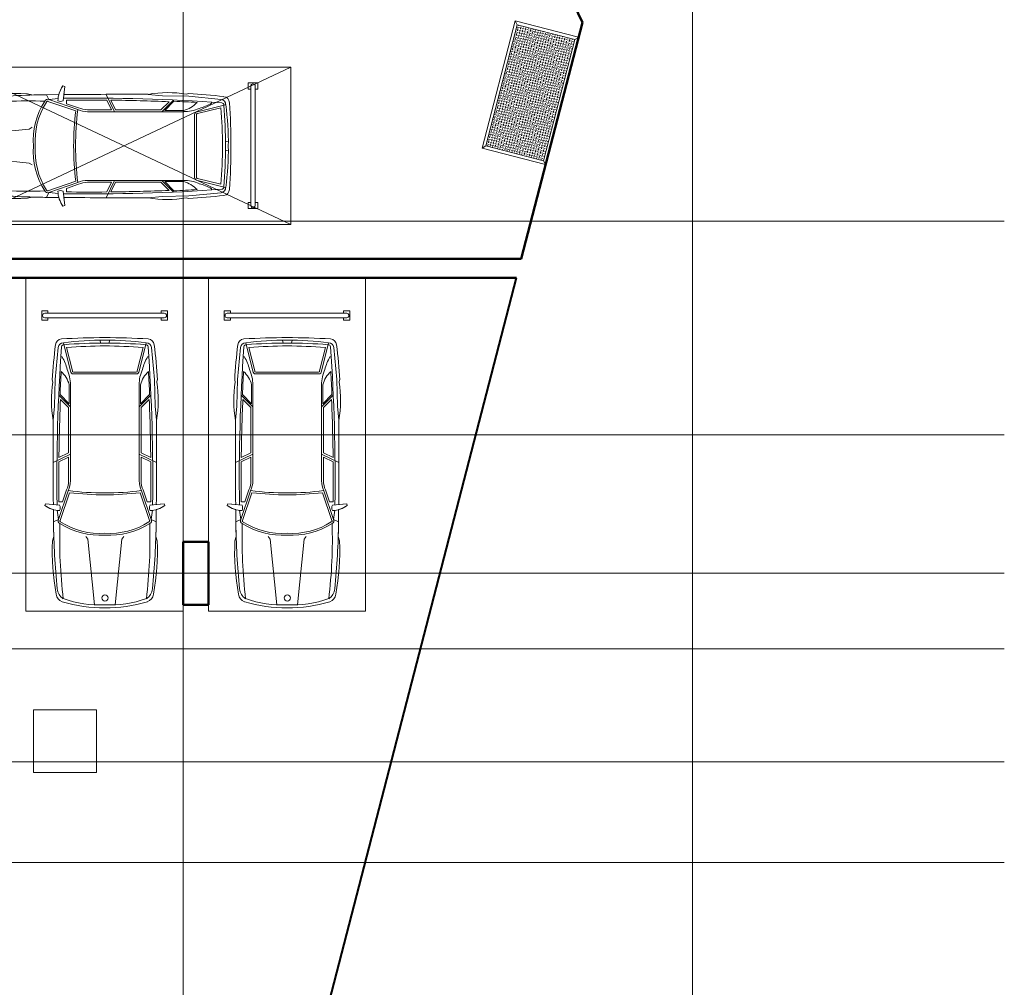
# Model space of a CAD drawing. Header units: millimetres. Extents: x 5617 to 102122, y -9330 to 63558.
# Tile 55 of 56: x 85617 to 101274, y 34514 to 49906. Entities that reach past the tile are written whole.
import ezdxf

# ---------------------------------------------------------------- set-up
doc = ezdxf.new("R2010")
doc.units = ezdxf.units.MM
doc.linetypes.add('ADSK_Линия сетки', pattern=[25, 20, -2.5, 0, -2.5])
doc.linetypes.add('Линия сетки', pattern=[25, 20, -2.5, 0, -2.5])
for name, color, linetype, lineweight in [('Каркас несущий', 7, 'Continuous', 18), ('Обобщенные модели', 7, 'Continuous', 18), ('Окна', 7, 'Continuous', 18), ('Оси', 7, 'Continuous', 9), ('Парковка', 7, 'Continuous', 18), ('Перекрытия', 7, 'Continuous', 18), ('Стены разрез', 7, 'Continuous', 40), ('Элементы узлов', 7, 'Continuous', 18)]:
    doc.layers.add(name, color=color, linetype=linetype, lineweight=lineweight)

# ---------------------------------------------------------------- blocks, each defined once
blk = doc.blocks.new('105_Приямок_C крышкой - 1000х2000-4589797-МКСС_LB02_-11_400__Кабельные конструкции_Лотки_4')
at = {"layer": 'Каркас несущий', "lineweight": 9, "true_color": 0xe4e4e4}
h = blk.add_hatch(dxfattribs=at)
h.set_pattern_fill('FP_3', color=254, style=0, pattern_type=2)
h.set_pattern_definition([(180, (-42.23, -380), (5e-14, 400), [40, -360]), (180, (-122.23, -380), (5e-14, 400), [40, -360]), (180, (-202.23, -380), (5e-14, 400), [40, -360]), (180, (-282.23, -380), (5e-14, 400), [40, -360]), (180, (-362.23, -380), (5e-14, 400), [37.766, -362.234]), (270, (-100, -360), (400, 2e-14), [40, -360]), (270, (-180, -360), (400, 2e-14), [40, -360]), (270, (-260, -360), (400, 2e-14), [40, -360]), (270, (-340, -360), (400, 2e-14), [40, -360]), (270, (-20, -360), (400, 2e-14), [40, -360]), (180, (0, -340), (5e-14, 400), [40, -360]), (180, (-80, -340), (5e-14, 400), [40, -360]), (180, (-160, -340), (5e-14, 400), [40, -360]), (180, (-240, -340), (5e-14, 400), [40, -360]), (180, (-320, -340), (5e-14, 400), [40, -360]), (270, (-57.77, -320), (400, 2e-14), [40, -360]), (270, (-137.77, -320), (400, 2e-14), [40, -360]), (270, (-217.77, -320), (400, 2e-14), [40, -360]), (270, (-297.77, -320), (400, 2e-14), [40, -360]), (270, (-377.77, -320), (400, 2e-14), [40, -360]), (180, (-42.23, -300), (5e-14, 400), [40, -360]), (180, (-122.23, -300), (5e-14, 400), [40, -360]), (180, (-202.23, -300), (5e-14, 400), [40, -360]), (180, (-282.23, -300), (5e-14, 400), [40, -360]), (180, (-362.23, -300), (5e-14, 400), [37.77, -362.23]), (270, (-100, -280), (400, 2e-14), [40, -360]), (270, (-180, -280), (400, 2e-14), [40, -360]), (270, (-260, -280), (400, 2e-14), [40, -360]), (270, (-340, -280), (400, 2e-14), [40, -360]), (270, (-20, -280), (400, 2e-14), [40, -360]), (180, (0, -260), (5e-14, 400), [40, -360]), (180, (-80, -260), (5e-14, 400), [40, -360]), (180, (-160, -260), (5e-14, 400), [40, -360]), (180, (-240, -260), (5e-14, 400), [40, -360]), (180, (-320, -260), (5e-14, 400), [40, -360]), (270, (-57.77, -240), (400, 2e-14), [40, -360]), (270, (-137.77, -240), (400, 2e-14), [40, -360]), (270, (-217.77, -240), (400, 2e-14), [40, -360]), (270, (-297.77, -240), (400, 2e-14), [40, -360]), (270, (-377.77, -240), (400, 2e-14), [40, -360]), (180, (-42.23, -220), (5e-14, 400), [40, -360]), (180, (-122.23, -220), (5e-14, 400), [40, -360]), (180, (-202.23, -220), (5e-14, 400), [40, -360]), (180, (-282.23, -220), (5e-14, 400), [40, -360]), (180, (-362.23, -220), (5e-14, 400), [37.77, -362.23]), (270, (-100, -200), (400, 2e-14), [40, -360]), (270, (-180, -200), (400, 2e-14), [40, -360]), (270, (-260, -200), (400, 2e-14), [40, -360]), (270, (-340, -200), (400, 2e-14), [40, -360]), (270, (-20, -200), (400, 2e-14), [40, -360]), (180, (0, -180), (5e-14, 400), [40, -360]), (180, (-80, -180), (5e-14, 400), [40, -360]), (180, (-160, -180), (5e-14, 400), [40, -360]), (180, (-240, -180), (5e-14, 400), [40, -360]), (180, (-320, -180), (5e-14, 400), [40, -360]), (270, (-57.77, -160), (400, 2e-14), [40, -360]), (270, (-137.77, -160), (400, 2e-14), [40, -360]), (270, (-217.77, -160), (400, 2e-14), [40, -360]), (270, (-297.77, -160), (400, 2e-14), [40, -360]), (270, (-377.77, -160), (400, 2e-14), [40, -360]), (180, (-42.23, -140), (5e-14, 400), [40, -360]), (180, (-122.23, -140), (5e-14, 400), [40, -360]), (180, (-202.23, -140), (5e-14, 400), [40, -360]), (180, (-282.23, -140), (5e-14, 400), [40, -360]), (180, (-362.23, -140), (5e-14, 400), [37.77, -362.23]), (270, (-100, -120), (400, 2e-14), [40, -360]), (270, (-180, -120), (400, 2e-14), [40, -360]), (270, (-260, -120), (400, 2e-14), [40, -360]), (270, (-340, -120), (400, 2e-14), [40, -360]), (270, (-20, -120), (400, 2e-14), [40, -360]), (180, (0, -100), (5e-14, 400), [40, -360]), (180, (-80, -100), (5e-14, 400), [40, -360]), (180, (-160, -100), (5e-14, 400), [40, -360]), (180, (-240, -100), (5e-14, 400), [40, -360]), (180, (-320, -100), (5e-14, 400), [40, -360]), (270, (-57.77, -80), (400, 2e-14), [40, -360]), (270, (-137.77, -80), (400, 2e-14), [40, -360]), (270, (-217.77, -80), (400, 2e-14), [40, -360]), (270, (-297.77, -80), (400, 2e-14), [40, -360]), (270, (-377.77, -80), (400, 2e-14), [40, -360]), (180, (-42.23, -60), (5e-14, 400), [40, -360]), (180, (-122.23, -60), (5e-14, 400), [40, -360]), (180, (-202.23, -60), (5e-14, 400), [40, -360]), (180, (-282.23, -60), (5e-14, 400), [40, -360]), (180, (-362.23, -60), (5e-14, 400), [37.77, -362.23]), (270, (-100, -40), (400, 2e-14), [40, -360]), (270, (-180, -40), (400, 2e-14), [40, -360]), (270, (-260, -40), (400, 2e-14), [40, -360]), (270, (-340, -40), (400, 2e-14), [40, -360]), (270, (-20, -40), (400, 2e-14), [40, -360]), (180, (0, -20), (5e-14, 400), [40, -360]), (180, (-80, -20), (5e-14, 400), [40, -360]), (180, (-160, -20), (5e-14, 400), [40, -360]), (180, (-240, -20), (5e-14, 400), [40, -360]), (180, (-320, -20), (5e-14, 400), [40, -360]), (270, (-57.77, 0), (400, 2e-14), [40, -360]), (270, (-137.77, 0), (400, 2e-14), [40, -360]), (270, (-217.77, 0), (400, 2e-14), [40, -360]), (270, (-297.77, 0), (400, 2e-14), [40, -360]), (270, (-377.77, 0), (400, 2e-14), [40, -360])])
h.paths.add_polyline_path([(995, 472.5), (-995, 472.5), (-995, -472.5), (995, -472.5), (995, 106.9)])
at = {"layer": 'Каркас несущий', "color": 254, "true_color": 0xcccccc}
for p, q in [((-995, 472.5), (-1043, 520.5)), ((995, 472.5), (1043, 520.5)), ((-995, -472.5), (-1045, -522.5)), ((995, -472.5), (1045, -522.5))]:
    blk.add_line(p, q, dxfattribs=at)
at = {"layer": 'Каркас несущий', "color": 254, "lineweight": 9, "true_color": 0xcccccc}
for p, q in [((995, 472.5), (-995, 472.5)), ((-995, 472.5), (-995, -472.5)), ((995, -472.5), (995, 472.5)), ((-995, -472.5), (995, -472.5))]:
    blk.add_line(p, q, dxfattribs=at)
at = {"layer": 'Окна', "color": 254, "true_color": 0xcccccc}
for p, q in [((-1045, -522.5), (-1045, 520.5)), ((995, 472.5), (-995, 472.5)), ((-995, 472.5), (-995, -472.5)), ((995, 472.5), (995, -472.5)), ((1045, 520.5), (1045, -522.5)), ((1045, -522.5), (-1045, -522.5)), ((-995, -472.5), (995, -472.5))]:
    blk.add_line(p, q, dxfattribs=at)
blk = doc.blocks.new('105_Приямок_C крышкой - 1000x1000-4589793-МКСС_LB02_-11_400__Кабельные конструкции_Лотки_4')
at = {"layer": 'Обобщенные модели', "color": 254, "true_color": 0xcccccc}
for p, q in [((-500, -500), (-500, 500)), ((-500, 500), (500, 500)), ((500, 500), (500, -500)), ((500, -500), (-500, -500))]:
    blk.add_line(p, q, dxfattribs=at)
blk = doc.blocks.new('199_Парковочные места 3 класса и МГН - Средний класс-V26-МКСС_LB02_-11_400__Кабельные конструкции_Лотки_4')
at = {"layer": 'Парковка', "color": 254, "true_color": 0xcccccc}
for p, q in [((2500, 5300), (0, 5300)), ((0, 5300), (0, 0)), ((2500, 0), (2500, 5300)), ((250, 4775), (350, 4775)), ((250, 4625), (250, 4775)), ((300, 4735), (2200, 4735)), ((350, 4735), (350, 4775)), ((2150, 4735), (2150, 4775)), ((2150, 4775), (2250, 4775)), ((2250, 4625), (2250, 4775)), ((250, 4625), (350, 4625)), ((300, 4665), (2200, 4665)), ((350, 4625), (350, 4665)), ((2150, 4625), (2150, 4665)), ((2150, 4625), (2250, 4625)), ((0, 0), (2500, 0))]:
    blk.add_line(p, q, dxfattribs=at)
for centre, start, end in [((300, 4700), 90, 270), ((2200, 4700), 270, 90)]:
    blk.add_arc(centre, 35, start, end, dxfattribs=at)
at = {"layer": 'Элементы узлов', "color": 254, "true_color": 0xcccccc}
for p, q in [((708, 3817), (596, 4265)), ((1188, 4261), (1177, 4307)), ((1320, 4261), (1331, 4307)), ((1800, 3817), (1912, 4265)), ((512, 4192), (463, 3682)), ((738, 3820), (646, 4189)), ((1770, 3820), (1862, 4189)), ((1996, 4192), (2045, 3682)), ((574, 4042), (555, 4042)), ((1933, 4042), (1953, 4042)), ((1254, 3801), (754, 3801)), ((1254, 3771), (754, 3771)), ((1254, 3801), (1754, 3801)), ((1254, 3771), (1754, 3771)), ((419, 3676), (428, 3642)), ((428, 3642), (419, 3676)), ((463, 3682), (453, 3260)), ((2045, 3682), (2054, 3260)), ((2088, 3676), (2079, 3642)), ((2088, 3676), (2079, 3642)), ((688, 3297), (688, 3598)), ((708, 2069), (708, 3598)), ((1800, 2069), (1800, 3598)), ((1820, 3297), (1820, 3598)), ((708, 3249), (522, 3435)), ((688, 3297), (542, 3443)), ((678, 3237), (549, 3366)), ((1800, 3249), (1986, 3435)), ((1820, 3297), (1966, 3443)), ((1830, 3237), (1959, 3366)), ((453, 3260), (432, 3033)), ((678, 2516), (678, 3237)), ((1830, 2516), (1830, 3237)), ((2054, 3260), (2076, 3033)), ((678, 2516), (524, 2441)), ((1830, 2516), (1984, 2441)), ((708, 2497), (432, 2363)), ((678, 2449), (523, 2374)), ((678, 2069), (678, 2449)), ((1800, 2497), (2076, 2363)), ((1830, 2069), (1830, 2449)), ((1830, 2449), (1984, 2374)), ((515, 1453), (673, 1914)), ((543, 1440), (693, 1881)), ((580, 1736), (645, 1925)), ((1965, 1440), (1814, 1881)), ((1992, 1453), (1835, 1914)), ((1927, 1736), (1863, 1925)), ((580, 1736), (525, 1736)), ((1927, 1736), (1983, 1736)), ((298, 1678), (308, 1707)), ((298, 1678), (308, 1707)), ((308, 1707), (536, 1683)), ((308, 1707), (435, 1693)), ((436, 1612), (438, 1418)), ((438, 1418), (436, 1612)), ((515, 1453), (497, 1605)), ((2200, 1707), (1972, 1683)), ((1992, 1453), (2011, 1605)), ((2072, 1612), (2070, 1418)), ((2072, 1612), (2070, 1418)), ((2072, 1693), (2200, 1707)), ((2210, 1678), (2200, 1707)), ((2200, 1707), (2210, 1678)), ((515, 1453), (438, 1418)), ((1992, 1453), (2070, 1418)), ((422, 1114), (442, 1185)), ((422, 1114), (442, 1185)), ((953, 1186), (984, 1142)), ((984, 1142), (1090, 99)), ((1524, 1142), (1418, 99)), ((1555, 1186), (1524, 1142)), ((2085, 1114), (2065, 1185)), ((2065, 1185), (2085, 1114))]:
    blk.add_line(p, q, dxfattribs=at)
blk.add_circle((1256, 208), 49.6, dxfattribs=at)
for centre, radius, start, end in [((9206, 3182), 8801, 173.1165, 176.7833), ((9206, 3182), 8801, 173.1165, 176.7833), ((571, 4224), 103, 93.6407, 173.1165), ((571, 4224), 103, 93.6407, 173.1165), ((593, 4184), 81.1, 87.5771, 174.3071), ((1250, -6442), 10791, 89.9787, 93.6407), ((1250, -6442), 10791, 89.9787, 93.6407), ((600, 4202), 33.8, 82.905, 175.9457), ((1185, 180), 4128, 89.0501, 98.2092), ((1254, -3792), 8054, 85.3719, 94.6281), ((1258, -6442), 10791, 86.3593, 90.0213), ((1258, -6442), 10791, 86.3593, 90.0213), ((1322, 180), 4128, 81.7908, 90.9499), ((1908, 4202), 33.8, 4.0543, 97.095), ((1915, 4184), 81.1, 5.6929, 92.4229), ((1937, 4224), 103, 6.8835, 86.3593), ((1937, 4224), 103, 6.8835, 86.3593), ((-6698, 3182), 8801, 3.2167, 6.8835), ((-6698, 3182), 8801, 3.2167, 6.8835), ((30000, 2118), 29508, 175.9457, 180.8366), ((1254, -2689), 6905, 84.9489, 95.0511), ((-27492, 2118), 29508, 359.1634, 4.0543), ((-103, 3648), 783, 14.4186, 30.1446), ((2611, 3648), 783, 149.8554, 165.5814), ((30000, 2118), 29488, 176.7104, 177.4243), ((270, 3492), 431, 14.2603, 47.5583), ((104, 3598), 603, 359.9999, 24.0001), ((754, 3817), 46.1, 180, 270), ((754, 3817), 16.1, 170.2127, 270), ((1754, 3817), 16.1, 270, 9.7873), ((1754, 3817), 46.1, 270, 360), ((2403, 3598), 603, 155.9999, 180.0001), ((2238, 3492), 431, 132.4417, 165.7397), ((-27492, 2118), 29488, 2.5757, 3.2896), ((2198, 3346), 1794, 170.5335, 190.0508), ((2198, 3346), 1794, 170.5335, 190.0508), ((310, 3346), 1794, 349.9492, 9.4665), ((310, 3346), 1794, 349.9492, 9.4665), ((30000, 2118), 29478, 177.5739, 179.3716), ((-27492, 2118), 29478, 0.6284, 2.4261), ((122295, 2694), 121864, 179.84038, 180.47042), ((122295, 2694), 121864, 179.84038, 180.47042), ((-119787, 2694), 121864, 359.52958, 0.15962), ((-119787, 2694), 121864, 359.52958, 0.15962), ((30000, 2118), 29478, 179.5021, 180.7418), ((-27492, 2118), 29478, 359.2582, 0.4979), ((308, 2078), 370, 335.614, 358.6829), ((308, 2078), 400, 335.8269, 358.7333), ((2200, 2078), 400, 181.2667, 204.1731), ((2200, 2078), 370, 181.3171, 204.386), ((1254, 6445), 4567, 262.6911, 277.3091), ((1254, 6445), 4597, 262.9967, 277.0036), ((546, 2020), 422, 234.0334, 268.6551), ((546, 2020), 422, 234.0334, 254.9198), ((444, 1640), 101, 335.1844, 24.8156), ((2064, 1640), 101, 155.1844, 204.8156), ((1962, 2020), 422, 271.3449, 305.9666), ((1962, 2020), 422, 285.0802, 305.9666), ((12318, 1543), 11881, 180.5997, 185.7413), ((12318, 1543), 11881, 180.5997, 181.7231), ((555, 1432), 44.9, 152.0765, 249.8627), ((555, 1432), 14.9, 145.3433, 249.8627), ((1172, 2380), 1145, 237.4377, 274.0864), ((1335, 2380), 1145, 265.9136, 302.7696), ((1953, 1432), 14.9, 280.8242, 34.6567), ((1953, 1432), 44.9, 290.1373, 27.9235), ((-9810, 1543), 11881, 354.2587, 359.4003), ((-9810, 1543), 11881, 358.2769, 359.4003), ((8358, 1141), 7822, 178.1805, 186.9391), ((1172, 2380), 1175, 237.4377, 273.9819), ((1335, 2380), 1175, 266.0181, 302.5623), ((-5850, 1141), 7822, 353.0609, 1.8195), ((3991, 937), 3573, 177.157, 190.805), ((3991, 937), 3573, 177.157, 190.805), ((-1483, 937), 3573, 349.195, 2.843), ((-1483, 937), 3573, 349.195, 2.843), ((710, 376), 215, 185.7413, 236.8444), ((1797, 376), 215, 303.1556, 354.2587), ((617, 279), 137, 184.9335, 253.1284), ((617, 279), 137, 184.9335, 253.1284), ((1178, 1869), 1772, 250.7131, 272.4464), ((1329, 1869), 1772, 267.5536, 289.2869), ((1890, 279), 137, 286.8716, 355.0665), ((1890, 279), 137, 286.8716, 355.0665), ((1254, 2377), 2329, 253.1284, 269.9999), ((1254, 2377), 2329, 253.1284, 269.9999), ((1254, 2377), 2329, 270.0001, 286.8716), ((1254, 2377), 2329, 270.0001, 286.8716)]:
    blk.add_arc(centre, radius, start, end, dxfattribs=at)
blk = doc.blocks.new('199_Парковочные места 3 класса и МГН - Средний класс-5604844-МКСС_LB02_-11_400__Кабельные конструкции_Лотки_4')
at = {"layer": 'Парковка', "color": 254, "true_color": 0xcccccc}
for p, q in [((0, 5300), (2500, 0)), ((0, 0), (2500, 5300)), ((2500, 5300), (0, 5300)), ((0, 5300), (0, 0)), ((2500, 0), (2500, 5300)), ((250, 4775), (350, 4775)), ((250, 4625), (250, 4775)), ((300, 4735), (2200, 4735)), ((350, 4735), (350, 4775)), ((2150, 4735), (2150, 4775)), ((2150, 4775), (2250, 4775)), ((2250, 4625), (2250, 4775)), ((250, 4625), (350, 4625)), ((300, 4665), (2200, 4665)), ((350, 4625), (350, 4665)), ((2150, 4625), (2150, 4665)), ((2150, 4625), (2250, 4625)), ((0, 0), (2500, 0))]:
    blk.add_line(p, q, dxfattribs=at)
for centre, start, end in [((300, 4700), 90, 270), ((2200, 4700), 270, 90)]:
    blk.add_arc(centre, 35, start, end, dxfattribs=at)
at = {"layer": 'Элементы узлов', "color": 254, "true_color": 0xcccccc}
for p, q in [((708, 3817), (596, 4265)), ((1188, 4261), (1177, 4307)), ((1320, 4261), (1331, 4307)), ((1800, 3817), (1912, 4265)), ((512, 4192), (463, 3682)), ((738, 3820), (646, 4189)), ((1770, 3820), (1862, 4189)), ((1996, 4192), (2045, 3682)), ((574, 4042), (555, 4042)), ((1933, 4042), (1953, 4042)), ((1254, 3801), (754, 3801)), ((1254, 3771), (754, 3771)), ((1254, 3801), (1754, 3801)), ((1254, 3771), (1754, 3771)), ((419, 3676), (428, 3642)), ((428, 3642), (419, 3676)), ((463, 3682), (453, 3260)), ((2045, 3682), (2054, 3260)), ((2088, 3676), (2079, 3642)), ((2088, 3676), (2079, 3642)), ((688, 3297), (688, 3598)), ((708, 2069), (708, 3598)), ((1800, 2069), (1800, 3598)), ((1820, 3297), (1820, 3598)), ((708, 3249), (522, 3435)), ((688, 3297), (542, 3443)), ((678, 3237), (549, 3366)), ((1800, 3249), (1986, 3435)), ((1820, 3297), (1966, 3443)), ((1830, 3237), (1959, 3366)), ((453, 3260), (432, 3033)), ((678, 2516), (678, 3237)), ((1830, 2516), (1830, 3237)), ((2054, 3260), (2076, 3033)), ((678, 2516), (524, 2441)), ((1830, 2516), (1984, 2441)), ((708, 2497), (432, 2363)), ((678, 2449), (523, 2374)), ((678, 2069), (678, 2449)), ((1800, 2497), (2076, 2363)), ((1830, 2069), (1830, 2449)), ((1830, 2449), (1984, 2374)), ((515, 1453), (673, 1914)), ((543, 1440), (693, 1881)), ((580, 1736), (645, 1925)), ((1965, 1440), (1814, 1881)), ((1992, 1453), (1835, 1914)), ((1927, 1736), (1863, 1925)), ((580, 1736), (525, 1736)), ((1927, 1736), (1983, 1736)), ((298, 1678), (308, 1707)), ((298, 1678), (308, 1707)), ((308, 1707), (536, 1683)), ((308, 1707), (435, 1693)), ((436, 1612), (438, 1418)), ((438, 1418), (436, 1612)), ((515, 1453), (497, 1605)), ((2200, 1707), (1972, 1683)), ((1992, 1453), (2011, 1605)), ((2072, 1612), (2070, 1418)), ((2072, 1612), (2070, 1418)), ((2072, 1693), (2200, 1707)), ((2210, 1678), (2200, 1707)), ((2200, 1707), (2210, 1678)), ((515, 1453), (438, 1418)), ((1992, 1453), (2070, 1418)), ((422, 1114), (442, 1185)), ((422, 1114), (442, 1185)), ((953, 1186), (984, 1142)), ((984, 1142), (1090, 99)), ((1524, 1142), (1418, 99)), ((1555, 1186), (1524, 1142)), ((2085, 1114), (2065, 1185)), ((2065, 1185), (2085, 1114))]:
    blk.add_line(p, q, dxfattribs=at)
blk.add_circle((1256, 208), 49.6, dxfattribs=at)
for centre, radius, start, end in [((9206, 3182), 8801, 173.1165, 176.7833), ((9206, 3182), 8801, 173.1165, 176.7833), ((571, 4224), 103, 93.6407, 173.1165), ((571, 4224), 103, 93.6407, 173.1165), ((593, 4184), 81.1, 87.5771, 174.3071), ((1250, -6442), 10791, 89.9787, 93.6407), ((1250, -6442), 10791, 89.9787, 93.6407), ((600, 4202), 33.8, 82.905, 175.9457), ((1185, 180), 4128, 89.0501, 98.2092), ((1254, -3792), 8054, 85.3719, 94.6281), ((1258, -6442), 10791, 86.3593, 90.0213), ((1258, -6442), 10791, 86.3593, 90.0213), ((1322, 180), 4128, 81.7908, 90.9499), ((1908, 4202), 33.8, 4.0543, 97.095), ((1915, 4184), 81.1, 5.6929, 92.4229), ((1937, 4224), 103, 6.8835, 86.3593), ((1937, 4224), 103, 6.8835, 86.3593), ((-6698, 3182), 8801, 3.2167, 6.8835), ((-6698, 3182), 8801, 3.2167, 6.8835), ((30000, 2118), 29508, 175.9457, 180.8366), ((1254, -2689), 6905, 84.9489, 95.0511), ((-27492, 2118), 29508, 359.1634, 4.0543), ((-103, 3648), 783, 14.4186, 30.1446), ((2611, 3648), 783, 149.8554, 165.5814), ((30000, 2118), 29488, 176.7104, 177.4243), ((270, 3492), 431, 14.2603, 47.5583), ((104, 3598), 603, 359.9999, 24.0001), ((754, 3817), 46.1, 180, 270), ((754, 3817), 16.1, 170.2127, 270), ((1754, 3817), 16.1, 270, 9.7873), ((1754, 3817), 46.1, 270, 360), ((2403, 3598), 603, 155.9999, 180.0001), ((2238, 3492), 431, 132.4417, 165.7397), ((-27492, 2118), 29488, 2.5757, 3.2896), ((2198, 3346), 1794, 170.5335, 190.0508), ((2198, 3346), 1794, 170.5335, 190.0508), ((310, 3346), 1794, 349.9492, 9.4665), ((310, 3346), 1794, 349.9492, 9.4665), ((30000, 2118), 29478, 177.5739, 179.3716), ((-27492, 2118), 29478, 0.6284, 2.4261), ((122295, 2694), 121864, 179.84038, 180.47042), ((122295, 2694), 121864, 179.84038, 180.47042), ((-119787, 2694), 121864, 359.52958, 0.15962), ((-119787, 2694), 121864, 359.52958, 0.15962), ((30000, 2118), 29478, 179.5021, 180.7418), ((-27492, 2118), 29478, 359.2582, 0.4979), ((308, 2078), 370, 335.614, 358.6829), ((308, 2078), 400, 335.8269, 358.7333), ((2200, 2078), 400, 181.2667, 204.1731), ((2200, 2078), 370, 181.3171, 204.386), ((1254, 6445), 4567, 262.6911, 277.3091), ((1254, 6445), 4597, 262.9967, 277.0036), ((546, 2020), 422, 234.0334, 268.6551), ((546, 2020), 422, 234.0334, 254.9198), ((444, 1640), 101, 335.1844, 24.8156), ((2064, 1640), 101, 155.1844, 204.8156), ((1962, 2020), 422, 271.3449, 305.9666), ((1962, 2020), 422, 285.0802, 305.9666), ((12318, 1543), 11881, 180.5997, 185.7413), ((12318, 1543), 11881, 180.5997, 181.7231), ((555, 1432), 44.9, 152.0765, 249.8627), ((555, 1432), 14.9, 145.3433, 249.8627), ((1172, 2380), 1145, 237.4377, 274.0864), ((1335, 2380), 1145, 265.9136, 302.7696), ((1953, 1432), 14.9, 280.8242, 34.6567), ((1953, 1432), 44.9, 290.1373, 27.9235), ((-9810, 1543), 11881, 354.2587, 359.4003), ((-9810, 1543), 11881, 358.2769, 359.4003), ((8358, 1141), 7822, 178.1805, 186.9391), ((1172, 2380), 1175, 237.4377, 273.9819), ((1335, 2380), 1175, 266.0181, 302.5623), ((-5850, 1141), 7822, 353.0609, 1.8195), ((3991, 937), 3573, 177.157, 190.805), ((3991, 937), 3573, 177.157, 190.805), ((-1483, 937), 3573, 349.195, 2.843), ((-1483, 937), 3573, 349.195, 2.843), ((710, 376), 215, 185.7413, 236.8444), ((1797, 376), 215, 303.1556, 354.2587), ((617, 279), 137, 184.9335, 253.1284), ((617, 279), 137, 184.9335, 253.1284), ((1178, 1869), 1772, 250.7131, 272.4464), ((1329, 1869), 1772, 267.5536, 289.2869), ((1890, 279), 137, 286.8716, 355.0665), ((1890, 279), 137, 286.8716, 355.0665), ((1254, 2377), 2329, 253.1284, 269.9999), ((1254, 2377), 2329, 253.1284, 269.9999), ((1254, 2377), 2329, 270.0001, 286.8716), ((1254, 2377), 2329, 270.0001, 286.8716)]:
    blk.add_arc(centre, radius, start, end, dxfattribs=at)
blk = doc.blocks.new('135_SLK_GD_AR_rvt-1-МКСС_LB02_-11_400__Кабельные конструкции_Лотки_4')
at = {"layer": 'Перекрытия', "color": 254, "true_color": 0xcccccc}
for p, q in [((131680, 46100), (146627, 46100)), ((146627, 46100), (146627, 46102)), ((146549, 45800), (131680, 45800)), ((146548, 45798), (146549, 45800)), ((141250, 41600), (141650, 41600)), ((141250, 40600), (141250, 41600)), ((141650, 41600), (141650, 40600)), ((141650, 40600), (141250, 40600)), ((138870, 38930), (139870, 38930)), ((138870, 37930), (138870, 38930)), ((139870, 38930), (139870, 37930)), ((139870, 37930), (138870, 37930))]:
    blk.add_line(p, q, dxfattribs=at)
at = {"layer": 'Стены разрез', "color": 254, "true_color": 0xcccccc}
for p, q in [((142288, 60999), (147598, 49863)), ((147600, 49863), (142291, 60999)), ((147598, 49863), (146625, 46102)), ((146627, 46102), (147599, 49860)), ((147599, 49860), (147600, 49863)), ((146625, 46102), (130100, 46102)), ((131680, 46100), (146627, 46100)), ((146627, 46100), (146627, 46102)), ((130100, 45798), (146546, 45798)), ((146549, 45800), (131680, 45800)), ((146546, 45798), (141271, 25401)), ((141273, 25400), (146548, 45798)), ((146548, 45798), (146549, 45800)), ((141652, 41602), (141248, 41602)), ((141248, 41602), (141248, 41600)), ((141248, 41600), (141248, 40600)), ((141250, 41600), (141650, 41600)), ((141250, 40600), (141250, 41600)), ((141650, 41600), (141650, 40600)), ((141652, 41600), (141652, 41602)), ((141652, 40598), (141652, 41600)), ((141248, 40600), (141248, 40598)), ((141248, 40598), (141650, 40598)), ((141650, 40600), (141250, 40600)), ((141650, 40598), (141652, 40598))]:
    blk.add_line(p, q, dxfattribs=at)
at = {"layer": 'Окна', "color": 254, "lineweight": 18, "true_color": 0xcccccc, "rotation": 255.5000000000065}
blk.add_blockref('105_Приямок_C крышкой - 1000х2000-4589797-МКСС_LB02_-11_400__Кабельные конструкции_Лотки_4', (146771, 48744), dxfattribs=at)
at = {"layer": 'Окна', "color": 254, "lineweight": 18, "true_color": 0xcccccc}
blk.add_blockref('105_Приямок_C крышкой - 1000x1000-4589793-МКСС_LB02_-11_400__Кабельные конструкции_Лотки_4', (139370, 38430), dxfattribs=at)
at = {"layer": 'Парковка', "color": 254, "lineweight": 18, "true_color": 0xcccccc, "rotation": 270.0000000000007}
blk.add_blockref('199_Парковочные места 3 класса и МГН - Средний класс-5604844-МКСС_LB02_-11_400__Кабельные конструкции_Лотки_4', (137660, 49150), dxfattribs=at)
at = {"layer": 'Парковка', "color": 254, "lineweight": 18, "true_color": 0xcccccc}
for p in [(138750, 40500), (141650, 40500)]:
    blk.add_blockref('199_Парковочные места 3 класса и МГН - Средний класс-V26-МКСС_LB02_-11_400__Кабельные конструкции_Лотки_4', p, dxfattribs=at)

msp = doc.modelspace()

# ---------------------------------------------------------------- linework, layer by layer
at = {"layer": 'Оси', "linetype": 'Линия сетки'}
for p, q in [((88216.7, -8455.2), (88216.7, 63558.3)), ((96316.7, -8455.2), (96316.7, 63558.3))]:
    msp.add_line(p, q, dxfattribs=at)
at = {"layer": 'Оси', "linetype": 'ADSK_Линия сетки'}
for p, q in [((101274.3, 46700), (28269.9, 46700)), ((101274.3, 43300), (28269.9, 43300)), ((101274.3, 41100), (28269.9, 41100)), ((101274.3, 39900), (28269.9, 39900)), ((101274.3, 38100), (28269.9, 38100)), ((101274.3, 36500), (28269.9, 36500))]:
    msp.add_line(p, q, dxfattribs=at)

# ---------------------------------------------------------------- block references
at = {"lineweight": 5}
msp.add_blockref('135_SLK_GD_AR_rvt-1-МКСС_LB02_-11_400__Кабельные конструкции_Лотки_4', (-53033.3, 0), dxfattribs=at)

doc.saveas('drawing.dxf')
